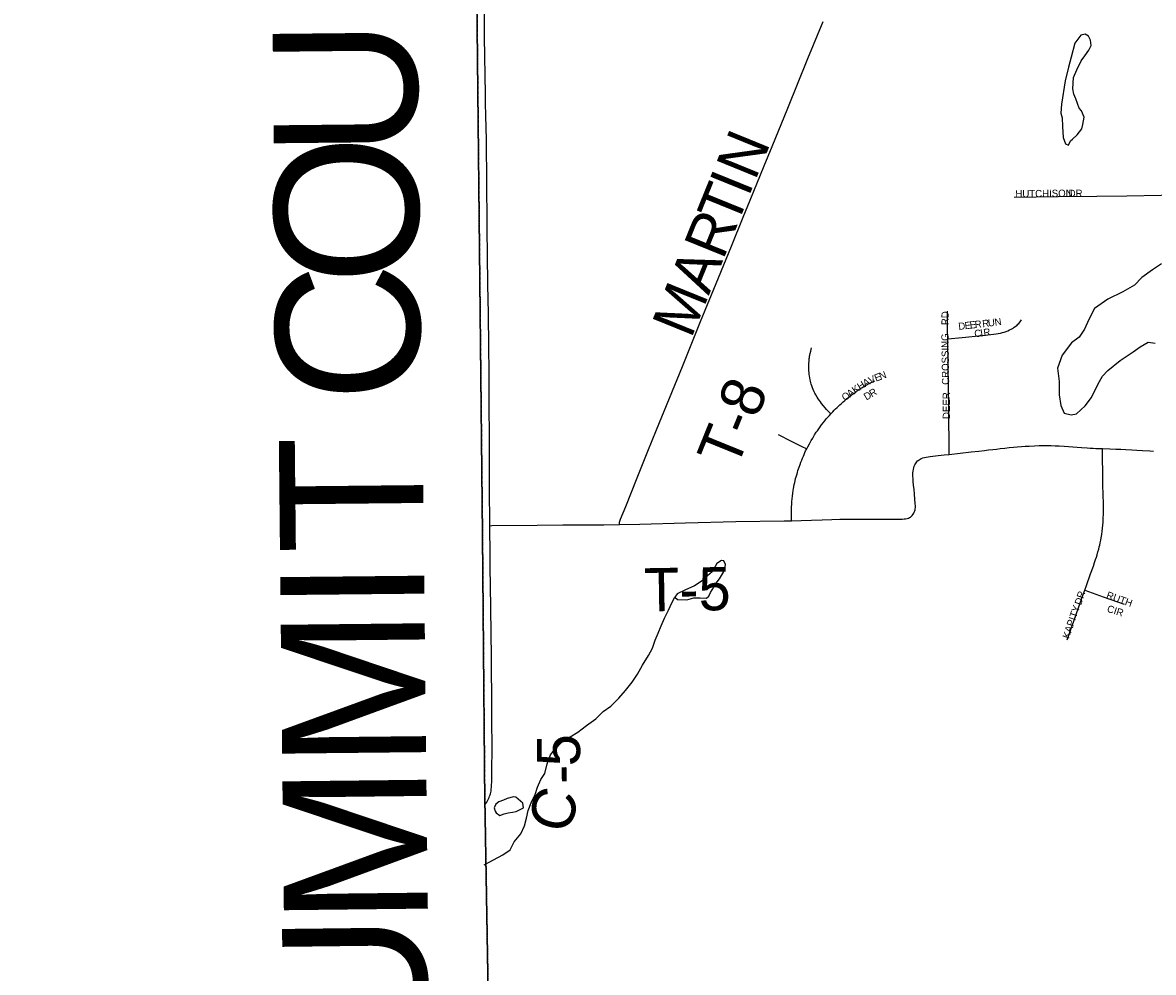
# Model space of a CAD drawing. Header units: feet. Extents: x 2113747 to 29971100, y 960708 to 6252803.
# Tile 6 of 225: x 2270809 to 2278662, y 1093306 to 1099899. Entities that reach past the tile are written whole.
import ezdxf

# ---------------------------------------------------------------- set-up
doc = ezdxf.new("R2010")
doc.units = ezdxf.units.FT
doc.header["$MEASUREMENT"] = 0
doc.linetypes.add('OhDOT_USTN3', pattern=[0.22, 0.165, -0.055])
for name, color, linetype in [('0_Xref', 7, 'Continuous'), ('GM_X_Adjacent_County', 251, 'OhDOT_USTN3'), ('GM_X_Adjacent_County_Text', 251, 'Continuous'), ('GM_X_County', 251, 'OhDOT_USTN3'), ('GM_X_County_Road', 3, 'Continuous'), ('GM_X_County_Road_Text', 3, 'Continuous'), ('GM_X_Minor_Lake', 5, 'Continuous'), ('GM_X_Minor_River', 5, 'Continuous'), ('GM_X_Township', 7, 'OhDOT_USTN3'), ('GM_X_Township_Road', 4, 'Continuous'), ('GM_X_Township_Road_Text', 4, 'Continuous'), ('GM_X_Township_Subdivision', 4, 'Continuous'), ('GM_X_Township_Subdivision_Text', 4, 'Continuous')]:
    doc.layers.add(name, color=color, linetype=linetype)
doc.styles.add('Styledgn030', font='dgn030.shx')

# ---------------------------------------------------------------- blocks, each defined once
blk = doc.blocks.new('POR')
at = {"layer": 'GM_X_Adjacent_County', "flags": 128}
blk.add_lwpolyline([(2192629.9, 1167519.5), (2192631.2, 1170403.5), (2192632.8, 1173672.8), (2192633.8, 1175629.5), (2192671.1, 1181169.3), (2192669.3, 1184775.1), (2192667.8, 1187766.9), (2192660.9, 1188884.7), (2192638, 1192623.1), (2192637, 1192687), (2192624.5, 1194837.8), (2192737.6, 1194839.7), (2198605.6, 1194974.2), (2199009.7, 1194982.8), (2204631.8, 1195039.6), (2205347.9, 1195050.5), (2205386.6, 1195051.1), (2205910.4, 1195059.1), (2205996.9, 1195060.4), (2208466.7, 1195086.6), (2214754.4, 1195227), (2218436, 1195308), (2224284, 1195428.9), (2225752.4, 1195457.9), (2225462.4, 1195534.2), (2225401.5, 1195595.2), (2225364.4, 1195690.5), (2225385.6, 1195870.7), (2225422.7, 1195968.7), (2225454.5, 1196101.2), (2225555.1, 1196175.4), (2225730, 1196146.2), (2225936.7, 1196103.9), (2226103.6, 1195950.2), (2226196.3, 1195762.1), (2226318.2, 1195778), (2226413.6, 1195876), (2226477.1, 1196119.8), (2226432.1, 1196339.7), (2226254.6, 1196527.8), (2226111.5, 1196633.7), (2226016.1, 1196776.8), (2225706.3, 1197037.8), (2225597.5, 1197214), (2225541.9, 1197428.6), (2225549.8, 1197574.3), (2225533.9, 1197682.9), (2225510.1, 1197751.8), (2225433.3, 1197823.4), (2225319.3, 1197810.1), (2225163, 1197849.8), (2225022.6, 1197884.3), (2224866.2, 1197995.8), (2224773.6, 1198237.6), (2224766.2, 1198416.3), (2224818.6, 1198832.8), (2224831.8, 1198917.6), (2224868.9, 1199050.1), (2224916.6, 1199124.2), (2224988.2, 1199164), (2225078.2, 1199177.2), (2225210.7, 1199142.8), (2225361.7, 1199058), (2225454.5, 1198986.5), (2225541.9, 1198975.9), (2225626.7, 1199020.9), (2225653.2, 1199068.6), (2225634.6, 1199164), (2225576.3, 1199317.6), (2225558.1, 1199409.1), (2225502.1, 1199640.9), (2225359.1, 1199810.4), (2225210.7, 1199887.3), (2225033.2, 1199916.4), (2224903.4, 1199927), (2224733.8, 1199887.3), (2224588.1, 1199836.9), (2224426.5, 1199852.8), (2224304.6, 1199924.4), (2224140.3, 1200009.2), (2224033.1, 1200099.2), (2223933.7, 1200223.8), (2223870.1, 1200324.4), (2223843.6, 1200456.9), (2223875.4, 1200570.8), (2223989.3, 1200713.9), (2224135, 1200891.4), (2224264.9, 1201013.3), (2224315.2, 1201058.3), (2224325.8, 1201095.4), (2224307.2, 1201143.1), (2224270.1, 1201185.5), (2224190.7, 1201257), (2224050.2, 1201262.3), (2223875.4, 1201254.4), (2223719.1, 1201259.7), (2223624.4, 1201296.8), (2223554.8, 1201352.4), (2223464.7, 1201458.4), (2223422.3, 1201569.7), (2223427.6, 1201646.5), (2223462.1, 1201752.5), (2223552.1, 1201842.6), (2223692.6, 1201903.5), (2223840.9, 1201967.1), (2223893.9, 1201998.9), (2223939, 1202043.9), (2223962.8, 1202134), (2223909.8, 1202269.1), (2223851.5, 1202340.7), (2223774.7, 1202356.6), (2223692.6, 1202348.6), (2223578.6, 1202303.6), (2223491.2, 1202258.5), (2223382.6, 1202226.8), (2223303.1, 1202247.9), (2223247.5, 1202300.9), (2223215.7, 1202377.8), (2223197.1, 1202483.7), (2223244.8, 1202642.7), (2223353.4, 1202799), (2223454.1, 1202942.1), (2223462.1, 1203018.9), (2223462.1, 1203064), (2223390.5, 1203188.5), (2223235.7, 1203282.8), (2223181.3, 1203339.3), (2223130.4, 1203395.8), (2223116.3, 1203463.6), (2223153, 1203562.4), (2223226.5, 1203633.1), (2223288.6, 1203695.2), (2223316.9, 1203765.9), (2223297.1, 1203887.3), (2223251.9, 1203949.5), (2223175.6, 1203974.9), (2223085.2, 1203955.1), (2223006.1, 1203918.4), (2222935.5, 1203853.4), (2222850.7, 1203698), (2222740.6, 1203607.6), (2222675.6, 1203593.5), (2222616.2, 1203610.5), (2222559.7, 1203698), (2222463.7, 1204073.8), (2222458, 1204285.7), (2222497.6, 1204359.1), (2222596.5, 1204452.4), (2222805.5, 1204585.1), (2222929.8, 1204675.6), (2222992, 1204740.5), (2223006.1, 1204788.6), (2222972.2, 1204847.9), (2222910.1, 1204912.9), (2222760.3, 1204955.2), (2222599.3, 1204969.4), (2222480.6, 1205008.9), (2222404.4, 1205076.7), (2222263.1, 1205240.6), (2222181.2, 1205336.6), (2222079.5, 1205407.3), (2221966.5, 1205441.2), (2221881.7, 1205472.2), (2221797, 1205516.5), (2221703.7, 1205619.2), (2221630.3, 1205687), (2221562.5, 1205698.3), (2221463.6, 1205681.3), (2221311, 1205613.5), (2221195.2, 1205576.8), (2221070.9, 1205582.4), (2220859, 1205622), (2220743.2, 1205681.3), (2220576.5, 1205822.6), (2220455, 1205944), (2220302.4, 1206023.1), (2220181, 1206074), (2220090.6, 1206150.3), (2220048.2, 1206308.5), (2220039.7, 1206483.6), (2219974.7, 1206616.4), (2219935.2, 1206709.7), (2219898.5, 1206817), (2219906.9, 1206918.7), (2220005.8, 1207031.7), (2220152.7, 1207136.3), (2220291.1, 1207226.7), (2220373.1, 1207288.8), (2220421.9, 1207378.1), (2220410.9, 1207565.9), (2220407.2, 1207760.7), (2220339.7, 1208008), (2220291, 1208255.3), (2220324.8, 1208431.4), (2220444.6, 1208768.6), (2220470.9, 1208944.7), (2220422.2, 1209154.5), (2220328.5, 1209281.8), (2220103.7, 1209491.7), (2219826.5, 1209709), (2219691.6, 1209851.3), (2219429.3, 1210203.5), (2219283.2, 1210473.3), (2219245.7, 1210694.3), (2219320.7, 1211065.2), (2219356.9, 1211201.2), (2219410.6, 1211402.4), (2219451.8, 1211743.4), (2219388.1, 1211971.9), (2219215.8, 1212230.4), (2219028.4, 1212466.5), (2218661.3, 1212777.4), (2218365.3, 1213088.4), (2218207.9, 1213346.9), (2218114.2, 1213710.3), (2218088, 1214032.6), (2218118, 1214403.5), (2218200.4, 1214647), (2218372.8, 1214973), (2218440.2, 1215096.6), (2218541.4, 1215411.3), (2218635, 1215696.1), (2218743.7, 1215898.4), (2218886.1, 1216149.4), (2219047.2, 1216370.4), (2219095.9, 1216516.6), (2219144.6, 1216741.4), (2219144.6, 1216921.2), (2219118.3, 1217142.2), (2219133.3, 1217333.3), (2219144.6, 1217520.7), (2219065.9, 1217816.6), (2219058.4, 1218048.9), (2219054.6, 1218326.2), (2219075.1, 1218515), (2219103.6, 1218655.5), (2219090, 1218753.5), (2219032.2, 1218921.9), (2218878.6, 1219180.4), (2218788.6, 1219296.6), (2218691.2, 1219360.2), (2218575.1, 1219379), (2218297.8, 1219382.7), (2217968.1, 1219292.8), (2217739.6, 1219274.1), (2217544.8, 1219307.8), (2217436.1, 1219296.6), (2217237.5, 1219296.6), (2217140.1, 1219345.3), (2217039, 1219457.7), (2216781, 1219756.6), (2216623.1, 1220057.1), (2216570, 1220251), (2216533.2, 1220570.4), (2216540.7, 1220686.5), (2216551.9, 1220843.9), (2216668.1, 1220915.1), (2216847.9, 1220915.1), (2217027.7, 1220836.4), (2217394.9, 1220686.5), (2217522.3, 1220769), (2217675.9, 1220956.3), (2217732.1, 1221094.9), (2217720.9, 1221244.8), (2217683.4, 1221394.7), (2217559.6, 1221466.3), (2217447.4, 1221394.7), (2217323.7, 1221398.4), (2217147.6, 1221465.8), (2216990.3, 1221615.7), (2216922.8, 1221671.9), (2216776.7, 1221754.3), (2216638.1, 1221784.3), (2216499.5, 1221758.1), (2216364.6, 1221701.9), (2216282.2, 1221679.4), (2216188.5, 1221761.8), (2216154.8, 1221904.2), (2216195, 1221993.3), (2217854.6, 1222013.8), (2218902.3, 1222026.2), (2221110.2, 1222044.8), (2224969.7, 1222054.4), (2226270.9, 1222054.4), (2227184.2, 1222047.2), (2228798.4, 1222028), (2230481.2, 1221983), (2231335, 1221970.9), (2233013.3, 1221964.2), (2233375.5, 1221985.7), (2235298.9, 1222030.3), (2235886, 1222018.9), (2238008.6, 1221951.6), (2239797.9, 1221947.1), (2240042.3, 1221946.5), (2240473.1, 1221945.4), (2240926.8, 1221944.3), (2242478.9, 1221940.4), (2243220.1, 1221938.8), (2246206.9, 1221908.5), (2259652.5, 1221764.6), (2265464.6, 1221710.9), (2271661.6, 1221657), (2271878.3, 1221655.1), (2272245.5, 1221652), (2272941.3, 1221646.2), (2272946, 1221095.4), (2272949.1, 1220734.4), (2272952.1, 1220381.2), (2272955.4, 1219996), (2272959.4, 1219526.6), (2272961.9, 1219224.8), (2272968.2, 1218487.3), (2272977.4, 1217406), (2272974.8, 1216501), (2272990.9, 1215563.4), (2273071.2, 1206556.1), (2273192.8, 1198453.5), (2273152, 1195400.2), (2273227.8, 1192712.3), (2273176, 1191452.9), (2273163.7, 1190519), (2273216.2, 1187364.3), (2273321.3, 1182083.5), (2273359.1, 1179653.6), (2273351.3, 1179125), (2273357.7, 1177775.8), (2273384.1, 1177023.3), (2273394.3, 1176620.2), (2273391.7, 1176176.2), (2273414.8, 1174719.8), (2273428, 1173103.9), (2273425.8, 1173043.6), (2273462.1, 1168895.5), (2273464.5, 1168621), (2273485.8, 1167056), (2273539.3, 1163371.7), (2273559.6, 1160545.6), (2273585.4, 1158808.2), (2273596.3, 1155295.4), (2273631.6, 1150488), (2273636.5, 1149823), (2273644.5, 1148717.3), (2273648.4, 1148193.1), (2273652, 1147705.5), (2273706.6, 1144116.6), (2273707.6, 1143905.8), (2273727.1, 1137671.6), (2273735.1, 1134958.5), (2273761.9, 1131307.3), (2273776.3, 1128907.7), (2273781.7, 1128012.6), (2273782.4, 1127896.3), (2273784.2, 1127598.8), (2273791.5, 1126394.8), (2273793.6, 1126045), (2273794.2, 1125937.8), (2273799.7, 1125028), (2273809.4, 1124393.2), (2273866, 1121326.5), (2273859.4, 1119169.8), (2273876.6, 1118816.7), (2273877.6, 1116829.3), (2273844.6, 1115019.5), (2273847.8, 1114656.2), (2273851, 1114280.8), (2273852.3, 1114201.4), (2273856.5, 1113636.4), (2273857.2, 1113574.9), (2273859.5, 1113280.7), (2273861.4, 1113068.9), (2273868, 1112293.9), (2273872.2, 1111793.8), (2273877.5, 1111173.5), (2273881.1, 1110747.6), (2273883.9, 1110420.3), (2273884.8, 1110318.2), (2273888.6, 1109866.3), (2273890, 1109707.5), (2273891.8, 1109492.1), (2273890.4, 1108659.3), (2273894.8, 1107881.1), (2273927.6, 1105260.2), (2273922.8, 1103968.8), (2273943.7, 1101977.2), (2274002.6, 1096381.5), (2274018.6, 1094549.4), (2274044.9, 1093010.2), (2274048.7, 1092052.6), (2274067.2, 1090515.4), (2273842.4, 1090510.7), (2272585.3, 1090487.3), (2271751, 1090471.4), (2270733.1, 1090435.2), (2268200, 1090404.7), (2267777.9, 1090417.9), (2267760.3, 1089303.9), (2267673.8, 1087761.6), (2267628.1, 1085889.8), (2267594, 1084591.7), (2267582.7, 1084034.8), (2267570.3, 1083741), (2267407.2, 1076550.8), (2267310.2, 1072879), (2267224, 1068545.6), (2267218.3, 1067679.9), (2267123.1, 1064546.5), (2267119.1, 1064405.2), (2267104.5, 1064277.9), (2267008.7, 1060529.1), (2266029.7, 1060557.9), (2264763.9, 1060590.1), (2264178.8, 1060604.7), (2263522.7, 1060622.5), (2262904.9, 1060648.5), (2262577.6, 1060658), (2262494, 1060660.5), (2262467.7, 1060661.6), (2262069.3, 1060670.2), (2259905, 1060723.2), (2259350.2, 1060738.4), (2254917, 1060859.8), (2252021.6, 1060939.2), (2251064.1, 1060965.4), (2247613.1, 1061077.2), (2245772.7, 1061157), (2240478.8, 1061338.5), (2240258.8, 1061346.5), (2239174.2, 1061389.9), (2237828.1, 1061435.5), (2234872.6, 1061543.7), (2228637.7, 1061772), (2226856.4, 1061837.2), (2226221.3, 1061860.2), (2224371, 1061928), (2218716.2, 1062135.2), (2216024.1, 1062233.7), (2214252.3, 1062298.5), (2212077.5, 1062441.6), (2210447.7, 1062486), (2205425.9, 1062621.2), (2204591.8, 1062651.7), (2204074.2, 1062670.6), (2204061.3, 1063896.1), (2204018.7, 1067962.2), (2204017.8, 1068050.4), (2203986, 1071081.2), (2203969.1, 1073268.3), (2203919.7, 1078642.6), (2203897.5, 1079534.1), (2203924.1, 1083121.6), (2203902.3, 1084169), (2203923.9, 1085136.9), (2203915.9, 1085866.3), (2203909.3, 1086297.6), (2203904.8, 1086751.9), (2203874, 1089335.2), (2203868.8, 1089766.1), (2203327, 1089754.3), (2199689.1, 1089719.7), (2199501.9, 1089724.5), (2198608.4, 1089725.7), (2198226.9, 1089714.9), (2197797.6, 1089712.6), (2197121.5, 1089708), (2195423.4, 1089702.7), (2195255.6, 1089694.6), (2194546.9, 1089678.2), (2193306.3, 1089676.1), (2192605.8, 1089671.9), (2192619.6, 1092103.3), (2192625.3, 1092537.8), (2192655.8, 1094119.7), (2192658.9, 1095336.3), (2192658, 1095922.6), (2192588.6, 1099321.9), (2192674.5, 1103192.8), (2192654.8, 1107795.5), (2192654.1, 1108034.1), (2192653, 1108439.7), (2192666.1, 1108661.5), (2192655.7, 1108900), (2192656.8, 1109082.6), (2192653.9, 1109924.3), (2192636.4, 1110046.8), (2192644.4, 1110728.7), (2192636.8, 1111737.7), (2192634.1, 1112042.6), (2192629.5, 1112563.6), (2192567, 1113876.2), (2192570.8, 1115766.5), (2192562.7, 1116200.3), (2192562.2, 1116521.2), (2192561.7, 1116842), (2192568.4, 1119398.8), (2192556.7, 1120002.2), (2192551.5, 1123337.2), (2192552.2, 1123393.2), (2192559.7, 1126775.7), (2192557.3, 1127768), (2192541.4, 1130026.9), (2192543.4, 1132645.5), (2192543.5, 1135846.7), (2192542.4, 1136084.5), (2192539.5, 1136744.2), (2192530.1, 1137575), (2192539.4, 1140482.2), (2192538.9, 1143380.8), (2192552.3, 1147211.2), (2192555.8, 1148675.9), (2192557.2, 1148924), (2192558, 1149453.5), (2192561.9, 1150576.9), (2192568.8, 1152460.6), (2192570.2, 1152862.8), (2192571.3, 1153175.8), (2192574.9, 1154176.3), (2192587.8, 1155252.3), (2192594.1, 1158494.9), (2192604.3, 1162456.4), (2192620.3, 1166969.1), (2192629.9, 1167519.5)], dxfattribs=at)
at = {"layer": 'GM_X_County', "flags": 128}
blk.add_lwpolyline([(2353397.3, 1222450.6), (2356857.8, 1222526.2), (2358764.2, 1222567.9), (2364179.8, 1222723), (2365829.3, 1222755.4), (2369644.5, 1222836), (2372194.3, 1222881.1), (2374472.3, 1222923.6), (2379690, 1223029.2), (2379735.3, 1219825.9), (2379742.5, 1219374.1), (2379833.5, 1216178.2), (2380013.7, 1209139.3), (2380002.9, 1203412.7), (2380022.1, 1202248.7), (2380179.5, 1195355.7), (2380181.1, 1194352.1), (2380358.7, 1187411.8), (2380412.2, 1186569.4), (2380419, 1184192.9), (2380463.4, 1181822.8), (2380682.1, 1170162.6), (2380745.6, 1166807.5), (2380770.9, 1165044.4), (2380823.5, 1161381.7), (2380824.4, 1161039), (2380878.4, 1157551.6), (2380892.1, 1156694), (2381025.8, 1152330.2), (2381034.1, 1152022.9), (2381157.7, 1145149.6), (2381235.2, 1140057.3), (2381268.9, 1137567.7), (2381333.6, 1132856.3), (2381336.2, 1132676.3), (2381342.7, 1132209.7), (2381380.2, 1130882.5), (2381387.9, 1130504.3), (2381408.6, 1129490.6), (2381421.5, 1128859.1), (2381523.9, 1123852.6), (2381544, 1122871.8), (2381624.1, 1118858), (2381679.2, 1116097), (2382044.1, 1104151.5), (2382074.4, 1096083.3), (2382125.5, 1091786.6), (2380307.4, 1091765.7), (2379220.6, 1091753.5), (2378988.2, 1091750.9), (2374063.3, 1091695.8), (2368828.8, 1091636.7), (2365146.5, 1091594.1), (2364291.2, 1091584.2), (2363494.4, 1091575), (2360810.6, 1091544.4), (2360599, 1091542), (2358847.6, 1091522.2), (2355371.4, 1091476.5), (2352195.1, 1091434.8), (2348514, 1091386.5), (2345660.7, 1091348.1), (2342696.5, 1091308), (2341798.6, 1091295.9), (2335156.9, 1091206), (2333215.9, 1091179.6), (2331836.7, 1091160.8), (2328725.2, 1091118.3), (2328614.6, 1091116.8), (2326938, 1091094), (2326731.9, 1091091.2), (2324107.7, 1091055.6), (2318106.7, 1090974.3), (2313863.2, 1090916.7), (2307056.5, 1090902.7), (2301402.5, 1090840.2), (2299895.2, 1090830.9), (2299145.4, 1090827), (2298147.3, 1090820), (2294564.9, 1090799.7), (2294189.7, 1090794.9), (2291695.4, 1090779.5), (2287536.2, 1090732.9), (2283974.2, 1090692.1), (2281183.7, 1090660.2), (2280571.3, 1090645.8), (2279736.9, 1090638.3), (2276110.5, 1090564), (2275964.5, 1090560.6), (2275353.8, 1090543.6), (2275299.8, 1090544.7), (2274067.2, 1090515.4), (2274048.7, 1092052.6), (2274044.9, 1093010.2), (2274018.6, 1094549.4), (2274002.6, 1096381.5), (2273943.7, 1101977.2), (2273922.8, 1103968.8), (2273927.6, 1105260.2), (2273894.8, 1107881.1), (2273890.4, 1108659.3), (2273891.8, 1109492.1), (2273890, 1109707.5), (2273888.6, 1109866.3), (2273884.8, 1110318.2), (2273883.9, 1110420.3), (2273881.1, 1110747.6), (2273877.5, 1111173.5), (2273872.2, 1111793.8), (2273868, 1112293.9), (2273861.4, 1113068.9), (2273859.5, 1113280.7), (2273857.2, 1113574.9), (2273856.5, 1113636.4), (2273852.3, 1114201.4), (2273851, 1114280.8), (2273847.8, 1114656.2), (2273844.6, 1115019.5), (2273877.6, 1116829.3), (2273876.6, 1118816.7), (2273859.4, 1119169.8), (2273866, 1121326.5), (2273809.4, 1124393.2), (2273799.7, 1125028), (2273794.2, 1125937.8), (2273793.6, 1126045), (2273791.5, 1126394.8), (2273784.2, 1127598.8), (2273782.4, 1127896.3), (2273781.7, 1128012.6), (2273776.3, 1128907.7), (2273761.9, 1131307.3), (2273735.1, 1134958.5), (2273727.1, 1137671.6), (2273707.6, 1143905.8), (2273706.6, 1144116.6), (2273652, 1147705.5), (2273648.4, 1148193.1), (2273644.5, 1148717.3), (2273636.5, 1149823), (2273631.6, 1150488), (2273596.3, 1155295.4), (2273585.4, 1158808.2), (2273559.6, 1160545.6), (2273539.3, 1163371.7), (2273485.8, 1167056), (2273464.5, 1168621), (2273462.1, 1168895.5), (2273425.8, 1173043.6), (2273428, 1173103.9), (2273414.8, 1174719.8), (2273391.7, 1176176.2), (2273394.3, 1176620.2), (2273384.1, 1177023.3), (2273357.7, 1177775.8), (2273351.3, 1179125), (2273359.1, 1179653.6), (2273321.3, 1182083.5), (2273216.2, 1187364.3), (2273163.7, 1190519), (2273176, 1191452.9), (2273227.8, 1192712.3), (2273152, 1195400.2), (2273192.8, 1198453.5), (2273071.2, 1206556.1), (2272990.9, 1215563.4), (2272974.8, 1216501), (2272977.4, 1217406), (2272968.2, 1218487.3), (2272961.9, 1219224.8), (2272959.4, 1219526.6), (2272955.4, 1219996), (2272952.1, 1220381.2), (2272949.1, 1220734.4), (2272946, 1221095.4), (2272941.3, 1221646.2), (2274225.6, 1221624.2), (2276583.5, 1221584), (2279435.7, 1221566.7), (2287284, 1221585.8), (2287633.6, 1221586.7), (2288155.2, 1221588), (2289132.5, 1221589), (2291838.4, 1221591.7), (2294723.8, 1221588), (2295595.2, 1221590.6), (2298613, 1221604.6), (2299175.1, 1221608.8), (2303374.4, 1221676), (2308425.8, 1221766), (2313088.3, 1221841.3), (2315599.9, 1221874.5), (2319071, 1221920.3), (2326583.9, 1222060.9), (2327982.2, 1222075.8), (2333341.1, 1222132.7), (2335681.5, 1222157.3), (2338510.3, 1222201), (2341238.8, 1222244.5), (2343737.4, 1222286.4), (2344323.7, 1222288.3), (2349299.7, 1222361.1), (2350843.4, 1222394.8), (2353397.3, 1222450.6)], dxfattribs=at)
at = {"layer": 'GM_X_County_Road', "flags": 128}
for points in [[(2274031, 1099026.8), (2274030.1, 1099086.2), (2274026.3, 1099250.6), (2274024.5, 1099340.4), (2274023, 1099408.3), (2274020.8, 1099526.8), (2274018.8, 1099669.9), (2274017.5, 1099792.5), (2274017, 1099887.8), (2274016.4, 1100002.8)], [(2274054.4, 1096406.4), (2274054.1, 1096436.7), (2274052.5, 1096642.2), (2274051.8, 1096875.3), (2274051.1, 1097029.1), (2274050.3, 1097234.8), (2274048.7, 1097494.9), (2274047.9, 1097626), (2274047, 1097720.4), (2274045.6, 1097805.1), (2274044.4, 1097878.7), (2274041.1, 1098079), (2274038.4, 1098288.1), (2274036.2, 1098460.5), (2274034.8, 1098594.5), (2274033.9, 1098700.1), (2274032.5, 1098859.5), (2274031.4, 1099004.2), (2274031, 1099026.8)], [(2274020.2, 1094469.5), (2274026.2, 1094477.8), (2274032.7, 1094487.7), (2274039.3, 1094500), (2274045, 1094510.6), (2274049.3, 1094520.3), (2274052.7, 1094528.8), (2274055.8, 1094537), (2274058.4, 1094545), (2274060.6, 1094554), (2274062.3, 1094563.1), (2274063.8, 1094576.2), (2274065.2, 1094593.5), (2274066.1, 1094607.7), (2274067, 1094625.5), (2274067.6, 1094649.9), (2274068.5, 1094685), (2274068.8, 1094743.1), (2274069.3, 1094822.3), (2274069, 1094925.2), (2274068.5, 1094999.6), (2274067.7, 1095122.9), (2274066.8, 1095251.6), (2274066, 1095378.7), (2274064.9, 1095503.5), (2274062.9, 1095654.5), (2274060.3, 1095840.3), (2274056.4, 1096123.7), (2274055.5, 1096253), (2274054.8, 1096351.5), (2274054.4, 1096406.4)]]:
    blk.add_lwpolyline(points, dxfattribs=at)
at = {"layer": 'GM_X_Minor_Lake'}
for p, q in [((2278049.3, 1099495.5), (2278023.8, 1099332.9)), ((2275586, 1095943), (2275631.9, 1096017.3)), ((2274218, 1094523.2), (2274175.3, 1094512.4))]:
    blk.add_line(p, q, dxfattribs=at)
at = {"layer": 'GM_X_Minor_Lake', "flags": 128}
for points in [[(2278023.8, 1099332.9), (2278020, 1099270.8), (2278028.1, 1099238.7), (2278030.3, 1099176.5), (2278034.5, 1099100.3), (2278050.6, 1099058.2), (2278072.7, 1099048.3), (2278086.6, 1099078.4), (2278100.6, 1099090.5), (2278132.5, 1099120.7), (2278164.4, 1099160.9), (2278172.3, 1099191), (2278180.2, 1099243.2), (2278162, 1099287.3), (2278146, 1099305.3), (2278123.7, 1099369.4), (2278109.6, 1099401.4), (2278103.5, 1099439.5), (2278107.3, 1099517.8), (2278131.2, 1099572), (2278161, 1099632.3), (2278186.9, 1099668.5), (2278212.8, 1099706.7), (2278228.7, 1099740.8), (2278224.6, 1099776.9), (2278210.5, 1099804.9), (2278188.5, 1099818.9), (2278158.5, 1099810.8), (2278116.6, 1099756.5), (2278090.9, 1099658.1), (2278073.1, 1099589.9), (2278049.3, 1099495.5)], [(2278717.5, 1098224), (2278655.6, 1098183.7), (2278581.7, 1098129.3), (2278529.8, 1098077), (2278449.9, 1098030.6), (2278346, 1097978.1), (2278252.1, 1097913.6), (2278214.3, 1097837.2), (2278182.5, 1097770.9), (2278146.6, 1097714.6), (2278092.7, 1097676.3), (2278028.9, 1097589.9), (2277997.2, 1097499.5), (2278007.4, 1097407.3), (2278007.7, 1097315), (2278019.9, 1097240.8), (2278042.1, 1097186.7), (2278090.2, 1097174.9), (2278128.2, 1097183), (2278188.1, 1097239.4), (2278231.9, 1097295.7), (2278277.7, 1097390.1), (2278309.5, 1097444.4), (2278345.5, 1097484.6), (2278431.3, 1097553.1), (2278521.2, 1097613.6), (2278571.1, 1097647.8), (2278625.1, 1097680.1), (2278675.1, 1097674.3)], [(2275631.9, 1096017.3), (2275649.8, 1096037.4), (2275677.7, 1096083.7), (2275685.6, 1096105.8), (2275689.6, 1096135.9), (2275679.5, 1096161.9), (2275663.4, 1096165.9), (2275629.5, 1096143.7), (2275597.6, 1096085.4), (2275565.7, 1096057.2), (2275527.8, 1096023), (2275475.8, 1095988.7), (2275407.9, 1095958.4), (2275353.9, 1095934.2), (2275338, 1095910), (2275358, 1095894.1), (2275422.1, 1095892.3), (2275470.1, 1095906.5), (2275514.1, 1095906.6), (2275558.1, 1095902.8), (2275574.1, 1095916.8), (2275586, 1095943)], [(2274175.3, 1094512.4), (2274149.1, 1094500.6), (2274116.9, 1094488.9), (2274094.7, 1094473.1), (2274084.4, 1094447.2), (2274090.2, 1094425.1), (2274098.1, 1094412.9), (2274124, 1094394.6), (2274154.1, 1094406.3), (2274180.3, 1094414), (2274210.4, 1094417.7), (2274236.5, 1094423.4), (2274264.7, 1094435.1), (2274286.8, 1094446.9), (2274283.1, 1094479.1), (2274235.5, 1094521.7), (2274218, 1094523.2)]]:
    blk.add_lwpolyline(points, dxfattribs=at)
at = {"layer": 'GM_X_Minor_River', "flags": 128}
for points in [[(2274435.6, 1094686), (2274452.8, 1094753.7), (2274476.3, 1094816.8), (2274503.3, 1094851), (2274556.4, 1094906.5), (2274612.3, 1094940.8), (2274664.3, 1094973.1), (2274724.2, 1095019.4), (2274790.1, 1095065.8), (2274842, 1095116.1), (2274893.9, 1095154.4), (2274949.8, 1095208.7), (2274995.6, 1095263), (2275041.5, 1095321.3), (2275079.4, 1095375.6), (2275113.2, 1095437.9), (2275155, 1095504.2), (2275182.9, 1095556.5), (2275202.8, 1095610.7), (2275222.6, 1095660.9), (2275244.5, 1095711.1), (2275266.3, 1095765.4), (2275294.2, 1095819.6), (2275318.1, 1095871.9), (2275338, 1095910)], [(2274013.5, 1094052.6), (2274145.2, 1094121.5), (2274195.7, 1094155.1), (2274222.3, 1094210.9), (2274268.9, 1094266.6), (2274293.6, 1094322.5), (2274308.1, 1094376.5), (2274320.7, 1094428.5), (2274341.3, 1094482.4), (2274367.9, 1094540.3), (2274384.5, 1094592.3), (2274409.1, 1094644.1), (2274435.6, 1094686)]]:
    blk.add_lwpolyline(points, dxfattribs=at)
at = {"layer": 'GM_X_Township', "flags": 128}
blk.add_lwpolyline([(2273938.9, 1118798.6), (2275473, 1118799.8), (2276681.8, 1118792.4), (2278025.8, 1118784.1), (2278095.3, 1118774.2), (2278180.8, 1118783.1), (2279101.6, 1118777.4), (2279390.2, 1118775.6), (2284462.4, 1118744.2), (2286495.2, 1118731.7), (2291590.1, 1118700.2), (2291693.7, 1118699.5), (2298612.7, 1118656.7), (2299079.5, 1118653.9), (2299073.2, 1112955.6), (2299072.2, 1110035.2), (2299092.4, 1106995.2), (2299110, 1104924.2), (2299110.4, 1104784.1), (2299120.5, 1100749.6), (2299131.5, 1096371.7), (2299145.4, 1090827), (2298147.3, 1090820), (2294564.9, 1090799.7), (2294189.7, 1090794.9), (2291695.4, 1090779.5), (2287536.2, 1090732.9), (2283974.2, 1090692.1), (2281183.7, 1090660.2), (2280571.3, 1090645.8), (2279736.9, 1090638.3), (2276110.5, 1090564), (2275964.5, 1090560.6), (2275353.8, 1090543.6), (2275299.8, 1090544.7), (2274067.2, 1090515.4), (2274048.7, 1092052.6), (2274044.9, 1093010.2), (2274018.6, 1094549.4), (2274002.6, 1096381.5), (2273943.7, 1101977.2), (2273922.8, 1103968.8), (2273927.6, 1105260.2), (2273894.8, 1107881.1), (2273890.4, 1108659.3), (2273891.8, 1109492.1), (2273890, 1109707.5), (2273888.6, 1109866.3), (2273884.8, 1110318.2), (2273883.9, 1110420.3), (2273881.1, 1110747.6), (2273877.5, 1111173.5), (2273872.2, 1111793.8), (2273868, 1112293.9), (2273861.4, 1113068.9), (2273859.5, 1113280.7), (2273857.2, 1113574.9), (2273856.5, 1113636.4), (2273852.3, 1114201.4), (2273851, 1114280.8), (2273847.8, 1114656.2), (2273844.6, 1115019.5), (2273877.6, 1116829.3), (2273876.6, 1118816.7), (2273938.9, 1118798.6)], dxfattribs=at)
at = {"layer": 'GM_X_Township_Road', "flags": 128}
for points in [[(2274954.3, 1096415.1), (2274954.8, 1096425), (2274955.2, 1096431.5), (2274956.1, 1096438), (2274958.2, 1096445), (2274961.3, 1096452.4), (2274997.8, 1096540), (2275076.5, 1096738.4), (2275151.3, 1096922.9), (2275211.7, 1097071), (2275391.4, 1097510.4), (2275517.7, 1097823.8), (2275641.5, 1098125.9), (2275731.1, 1098346), (2275812.8, 1098547.4), (2275861.5, 1098667.3), (2275958, 1098904.3), (2276014.1, 1099039.7), (2276122.3, 1099305.8), (2276262.7, 1099650.6), (2276368.3, 1099906.7)], [(2277243.2, 1096901.4), (2277397.5, 1096918.3), (2277448.7, 1096924), (2277488.7, 1096928.7), (2277517.8, 1096932.2), (2277546.9, 1096935.6), (2277572.5, 1096938.7), (2277597.2, 1096941.3), (2277630.7, 1096945.1), (2277659.7, 1096948.2), (2277690.6, 1096951.2), (2277716.6, 1096953.4), (2277744.9, 1096955.5), (2277771.8, 1096957.7), (2277799.2, 1096959.4), (2277836.1, 1096961.6), (2277868.2, 1096962.9), (2277898.1, 1096963.7), (2277925.1, 1096963.7), (2277952.9, 1096962.8), (2277979.3, 1096961.5), (2278007.1, 1096959.7), (2278042.7, 1096958), (2278103.5, 1096954.1), (2278163.8, 1096949.7), (2278201.2, 1096947.1), (2278223, 1096945.4), (2278243.8, 1096944.1), (2278262.5, 1096943.2), (2278284.1, 1096942.3), (2278308.5, 1096941.4)], [(2278308.5, 1096941.4), (2278360.6, 1096939.6), (2278401.8, 1096938.3), (2278437, 1096937), (2278470.4, 1096935.2), (2278511.2, 1096933), (2278546, 1096930.4), (2278585.9, 1096927.8), (2278636.7, 1096925.2), (2278663.6, 1096923.4)], [(2276149.1, 1096440.5), (2276216.2, 1096442.5), (2276287.5, 1096444.7), (2276361.3, 1096447.2), (2276428.6, 1096449.4), (2276484.6, 1096450.7), (2276550.6, 1096452), (2276647, 1096452.3), (2276718.6, 1096452.7), (2276776, 1096452.3), (2276857.2, 1096451.8), (2276904.9, 1096451.8), (2276917.5, 1096452.2), (2276930.1, 1096453.1), (2276941.4, 1096454.4), (2276952.2, 1096456.1), (2276960.5, 1096458.7), (2276968.7, 1096462.6), (2276974.8, 1096466.5), (2276980.9, 1096471.3), (2276987, 1096477.8), (2276993.1, 1096485.6), (2276997.4, 1096493), (2277000.9, 1096499.9), (2277004.4, 1096508.6), (2277006.5, 1096516.4), (2277008.3, 1096524.3), (2277009.2, 1096532.5), (2277009.6, 1096543.8), (2277008.7, 1096557.7), (2277006.4, 1096593.2), (2277003.5, 1096622.8), (2276999.6, 1096658.9), (2276997.1, 1096685.8), (2276994.5, 1096714.9), (2276993.2, 1096731.8), (2276991.9, 1096749.6), (2276992, 1096762.7), (2276992.3, 1096774.3), (2276993.4, 1096785.1), (2276995.4, 1096798.7), (2276997.5, 1096808.7), (2277001, 1096819.2), (2277004.5, 1096828.2), (2277008.8, 1096836.5), (2277014.1, 1096843.8), (2277019.3, 1096849.9), (2277024.4, 1096855.5), (2277029.3, 1096859.9), (2277034.9, 1096864.2), (2277042.7, 1096869), (2277050.1, 1096872.7), (2277059.7, 1096876.8), (2277071.4, 1096880.3), (2277083.5, 1096882.9), (2277097.9, 1096885.5), (2277112.3, 1096887.5), (2277167.4, 1096893.2), (2277208.2, 1096897.6), (2277243.2, 1096901.4)], [(2274054.4, 1096406.4), (2274068.7, 1096406.6), (2274382.6, 1096410.6), (2274559.7, 1096411.5), (2274733, 1096411.5), (2274845.2, 1096412.6), (2274954.3, 1096415.1)], [(2274954.3, 1096415.1), (2275094.7, 1096417.9), (2275412.1, 1096426), (2275761.2, 1096434.5), (2276098.1, 1096439.1), (2276149.1, 1096440.5)]]:
    blk.add_lwpolyline(points, dxfattribs=at)
at = {"layer": 'GM_X_Township_Subdivision', "flags": 128}
for points in [[(2277694.9, 1098686.4), (2278000.6, 1098691), (2278268.5, 1098694.4), (2278478.6, 1098697.3), (2278716.1, 1098700.7), (2279098.2, 1098705.8), (2279267.3, 1098708.1)], [(2277234.2, 1097704.7), (2277233.3, 1097773.6), (2277232.3, 1097885.1), (2277232.3, 1097894.9)], [(2277234.2, 1097704.7), (2277334.9, 1097713.7), (2277471.6, 1097727.1), (2277534, 1097733.3), (2277552.2, 1097735.4), (2277570, 1097738.1), (2277584.3, 1097740.2), (2277600.4, 1097743.2), (2277613.6, 1097746.4), (2277625.6, 1097749.7), (2277638.6, 1097754.1), (2277651.6, 1097759.3), (2277663.4, 1097764.9), (2277674.6, 1097771), (2277687.3, 1097778.5), (2277695.9, 1097784), (2277705.9, 1097791.1), (2277715.1, 1097798.3), (2277721.6, 1097804.4), (2277728.1, 1097810.9), (2277735.9, 1097820.5), (2277746.3, 1097834.4)], [(2276421.2, 1097182.3), (2276406.2, 1097198.2), (2276391.5, 1097213.8), (2276381.5, 1097225.1), (2276370.2, 1097239), (2276358.1, 1097254.4), (2276349.4, 1097265.9), (2276342.4, 1097275.5), (2276334.7, 1097286.5), (2276326.8, 1097298.5), (2276317.2, 1097314.6), (2276310.8, 1097326.3), (2276305.6, 1097336.7), (2276298.6, 1097352.4), (2276293.8, 1097364.5), (2276289.1, 1097378), (2276285.6, 1097388.8), (2276283, 1097397.5), (2276280, 1097409.3), (2276277.8, 1097419.7), (2276275.2, 1097433.1), (2276273, 1097446.6), (2276271.7, 1097456.1), (2276270.4, 1097469.6), (2276269.7, 1097482.5), (2276269.2, 1097495.2), (2276269.2, 1097505.6), (2276269.2, 1097519.6), (2276269.6, 1097533), (2276270.6, 1097548.7), (2276271.4, 1097559.9), (2276272.2, 1097568.2), (2276273.1, 1097575.1), (2276274.4, 1097583.4), (2276275.7, 1097590.8), (2276278.3, 1097602.9), (2276282.2, 1097618.5), (2276288.8, 1097642)], [(2277243.2, 1096901.4), (2277242, 1097226.6), (2277237.4, 1097511.6), (2277234.2, 1097704.7)], [(2276421.2, 1097182.3), (2276423.5, 1097184.8), (2276435.2, 1097197), (2276445.6, 1097207.8), (2276455.2, 1097216.9), (2276465.6, 1097227.3), (2276474.3, 1097236), (2276485.2, 1097246), (2276495.6, 1097255.1), (2276506.9, 1097265.5), (2276519.5, 1097276.4), (2276531.6, 1097286.8), (2276546.9, 1097299), (2276562.9, 1097311.5), (2276577.7, 1097322.8), (2276589.8, 1097331.9), (2276602.4, 1097341.5), (2276613.7, 1097349.3), (2276626.7, 1097357.9), (2276636.8, 1097364.5), (2276646.8, 1097370.5), (2276657.6, 1097377), (2276672.3, 1097385.3), (2276688.9, 1097393.5), (2276707.1, 1097402.2), (2276726.6, 1097411.3)], [(2276255, 1096940.5), (2276261.9, 1096953.4), (2276273.1, 1096973.8), (2276286.2, 1096996.9), (2276296.2, 1097014.2), (2276309.2, 1097036.4), (2276321, 1097054.6), (2276328.8, 1097065.9), (2276337.5, 1097078.9), (2276347.4, 1097092.8), (2276358.3, 1097106.7), (2276368.7, 1097120.6), (2276380, 1097134.9), (2276390, 1097147.1), (2276400.5, 1097159.2), (2276411.8, 1097171.8), (2276421.2, 1097182.3)], [(2276055.7, 1097039.7), (2276145.5, 1096994.1), (2276216.2, 1096959.3), (2276255, 1096940.5)], [(2276149.1, 1096440.5), (2276148.8, 1096460.2), (2276148.5, 1096474.4), (2276147.9, 1096493.7), (2276148.3, 1096509.7), (2276148.8, 1096523.2), (2276149.2, 1096538), (2276150.1, 1096554), (2276151.4, 1096574.9), (2276153.2, 1096593.1), (2276154.9, 1096611.3), (2276157.5, 1096632.2), (2276160.1, 1096650.9), (2276162.3, 1096663.9), (2276164.9, 1096677.3), (2276168, 1096691.7), (2276171, 1096705.5), (2276174.1, 1096718.6), (2276177.5, 1096732.9), (2276181, 1096745.5), (2276184.9, 1096759.8), (2276189.7, 1096775.9), (2276193.6, 1096789.3), (2276197.1, 1096800.2), (2276201, 1096811.9), (2276208.4, 1096831.9), (2276214, 1096847.1), (2276219.7, 1096861.8), (2276224.9, 1096874.9), (2276231, 1096889.6), (2276235.8, 1096900.9), (2276241.4, 1096913.5), (2276247.1, 1096925.2), (2276255, 1096940.5)], [(2278185.4, 1095959.8), (2278196.5, 1095991), (2278226.1, 1096071.8), (2278245.6, 1096126.5), (2278253.9, 1096150.8), (2278260.4, 1096170.8), (2278266, 1096189), (2278270.4, 1096203.3), (2278276.5, 1096224.2), (2278282.1, 1096244.1), (2278286.1, 1096258.5), (2278289.5, 1096272.3), (2278293, 1096288), (2278296.5, 1096305.8), (2278299.5, 1096323.2), (2278303, 1096344.9), (2278306.1, 1096367.9), (2278308.7, 1096390), (2278310.9, 1096409.6), (2278312.2, 1096431.3), (2278313.9, 1096460.8), (2278314.4, 1096484.2), (2278314.8, 1096508.1), (2278314.8, 1096557.2), (2278314.8, 1096578.4), (2278314, 1096601), (2278311, 1096708.3), (2278308.5, 1096941.4)], [(2278062.6, 1095615.1), (2278096.9, 1095712.3), (2278124.7, 1095789.2), (2278167.8, 1095910.3), (2278185.4, 1095959.8)], [(2278185.4, 1095959.8), (2278312.8, 1095913.7), (2278458.2, 1095861.1)]]:
    blk.add_lwpolyline(points, dxfattribs=at)
at = {"layer": 'GM_X_Adjacent_County_Text', "char_height": 1000, "attachment_point": 7, "line_spacing_factor": 0.8, "style": 'Styledgn030'}
for s, insert, rotation in [('{\\Fdgn000|c0;\\C256;U}', (2273568.7, 1098968.2), 90.58339), ('{\\Fdgn000|c0;\\C256;O}', (2273577.7, 1098085.6), 90.58353), ('{\\Fdgn000|c0;\\C256;C}', (2273586, 1097270.4), 90.58277), ('{\\Fdgn000|c0;\\C256;T}', (2273596.7, 1096218.3), 90.58289), ('{\\Fdgn000|c0;\\C256;I}', (2273600.9, 1095811.4), 90.58599), ('{\\Fdgn000|c0;\\C256;M}', (2273612.4, 1094724.9), 90.60618), ('{\\Fdgn000|c0;\\C256;M}', (2273624.7, 1093638.7), 90.6522), ('{\\Fdgn000|c0;\\C256;U}', (2273635.3, 1092756.4), 90.68534)]:
    blk.add_mtext(s, dxfattribs=dict(at, insert=insert, rotation=rotation))
at = {"layer": 'GM_X_County_Road_Text', "char_height": 300, "attachment_point": 7, "line_spacing_factor": 0.8, "style": 'Styledgn030'}
for s, insert, rotation in [('{\\Fdgn000|c0;\\C256;5}', (2274684.8, 1094735.6), 89.86468), ('{\\Fdgn000|c0;\\C256;-}', (2274687.4, 1094616.6), 91.21262), ('{\\Fdgn000|c0;\\C256;C}', (2274605.8, 1094255.9), 74.45561)]:
    blk.add_mtext(s, dxfattribs=dict(at, insert=insert, rotation=rotation))
at = {"layer": 'GM_X_Township_Road_Text', "char_height": 300, "attachment_point": 7, "line_spacing_factor": 0.8, "style": 'Styledgn030'}
for s, insert, rotation in [('{\\Fdgn000|c0;\\C256;N}', (2275896.2, 1098795.6), 67.79541), ('{\\Fdgn000|c0;\\C256;I}', (2275850.1, 1098681.9), 67.94643), ('{\\Fdgn000|c0;\\C256;T}', (2275765.8, 1098473.9), 67.93596), ('{\\Fdgn000|c0;\\C256;R}', (2275673.3, 1098245.5), 67.93789), ('{\\Fdgn000|c0;\\C256;A}', (2275574.1, 1098000.8), 67.93748), ('{\\Fdgn000|c0;\\C256;M}', (2275451.8, 1097699.1), 67.93861), ('{\\Fdgn000|c0;\\C256;T-8}', (2275768.7, 1096789.8), 67.92447), ('{\\Fdgn000|c0;\\C256;T-5}', (2275126.9, 1095806.6), 0.95524)]:
    blk.add_mtext(s, dxfattribs=dict(at, insert=insert, rotation=rotation))
at = {"layer": 'GM_X_Township_Subdivision_Text', "char_height": 50, "attachment_point": 7, "line_spacing_factor": 0.8, "style": 'Styledgn030'}
for s, insert, rotation in [('{\\Fdgn000|c0;\\C256;HUTCHISON}', (2277703.9, 1098684.5), 0.71578), ('{\\Fdgn000|c0;\\C256;DR}', (2278073.4, 1098688.9), 0.00001), ('{\\Fdgn000|c0;\\C256;RD}', (2277240.1, 1097798.4), 90), ('{\\Fdgn000|c0;\\C256;D}', (2277310.1, 1097765), 6.33054), ('{\\Fdgn000|c0;\\C256;E}', (2277353.8, 1097769.8), 6.32504), ('{\\Fdgn000|c0;\\C256;E}', (2277388.8, 1097773.7), 6.32504), ('{\\Fdgn000|c0;\\C256;R}', (2277423.8, 1097777.6), 6.33144), ('{\\Fdgn000|c0;\\C256;R}', (2277476.3, 1097783.4), 6.32678), ('{\\Fdgn000|c0;\\C256;U}', (2277515.6, 1097787.8), 6.32716), ('{\\Fdgn000|c0;\\C256;N}', (2277562.8, 1097793.1), 9.13479), ('{\\Fdgn000|c0;\\C256;CROSSING}', (2277244.5, 1097384.8), 90.72694), ('{\\Fdgn000|c0;\\C256;C}', (2277420.6, 1097714.2), 5.27799), ('{\\Fdgn000|c0;\\C256;I}', (2277463.5, 1097718.2), 8.12152), ('{\\Fdgn000|c0;\\C256;R}', (2277485.7, 1097721.4), 8.50137), ('{\\Fdgn000|c0;\\C256;N}', (2276767.9, 1097418.1), 20.33604), ('{\\Fdgn000|c0;\\C256;H}', (2276624.2, 1097346.1), 31.94977), ('{\\Fdgn000|c0;\\C256;A}', (2276660.1, 1097368.6), 28.75525), ('{\\Fdgn000|c0;\\C256;V}', (2276696.5, 1097388.6), 23.92476), ('{\\Fdgn000|c0;\\C256;E}', (2276735, 1097405.8), 20.45692), ('{\\Fdgn000|c0;\\C256;O}', (2276520, 1097269), 36.4677), ('{\\Fdgn000|c0;\\C256;A}', (2276555.4, 1097295.2), 36.45034), ('{\\Fdgn000|c0;\\C256;K}', (2276590.8, 1097321.3), 36.46615), ('{\\Fdgn000|c0;\\C256;D}', (2276668.8, 1097274.9), 30.8888), ('{\\Fdgn000|c0;\\C256;R}', (2276706, 1097297.1), 29.61836), ('{\\Fdgn000|c0;\\C256;DEER}', (2277248.9, 1097147.1), 90), ('{\\Fdgn000|c0;\\C256;DR}', (2278159.9, 1095851.1), 71.57415), ('{\\Fdgn000|c0;\\C256;RUTH}', (2278330.6, 1095904.1), 340.14568), ('{\\Fdgn000|c0;\\C256;KAPITY}', (2278076.3, 1095617.9), 71.2258), ('{\\Fdgn000|c0;\\C256;CIR}', (2278335.6, 1095808.8), 342.35234)]:
    blk.add_mtext(s, dxfattribs=dict(at, insert=insert, rotation=rotation))

msp = doc.modelspace()

# ---------------------------------------------------------------- block references
at = {"layer": '0_Xref'}
msp.add_blockref('POR', (0, 0), dxfattribs=at)

doc.saveas('drawing.dxf')
